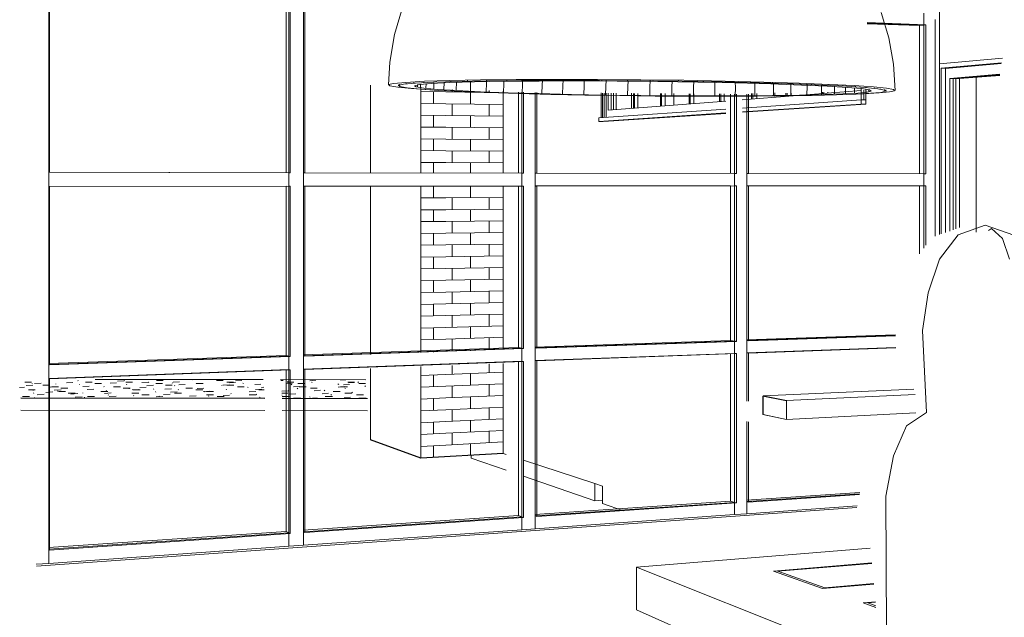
# Model space of a CAD drawing. Header units: metres. Extents: x -32 to 90, y -28 to 32.
# Tile 31 of 148: x 89.98835 to 89.99948, y 1.74508 to 1.75184. Entities that reach past the tile are written whole.
import ezdxf

# ---------------------------------------------------------------- set-up
doc = ezdxf.new("R2010")
doc.units = ezdxf.units.M
for name, color, linetype, lineweight in [('A-DETL-GENF', 92, 'Continuous', 18), ('A-FLOR', 192, 'Continuous', 18), ('A-FLOR-PATT', 8, 'Continuous', 50), ('A-GENM', 13, 'Continuous', 18), ('A-GLAZ', 151, 'Continuous', 18), ('A-GLAZ-CURT', 52, 'Continuous', 18), ('A-GLAZ-CWMG', 51, 'Continuous', 18), ('A-WALL', 113, 'Continuous', 18), ('A-WALL-PATT', 111, 'Continuous', 35), ('E-LITE-EQPM', 33, 'Continuous', 18)]:
    doc.layers.add(name, color=color, linetype=linetype, lineweight=lineweight)

# ---------------------------------------------------------------- blocks, each defined once
blk = doc.blocks.new('FP_17-1-RESTAURANTE-BALCÃO DISTRIBUIÇÃO')
at = {"layer": 'A-WALL-PATT', "lineweight": 9}
for p, q in [((-4.098528, 1.755841), (-4.098264, 1.755814)), ((-4.098386, 1.755693), (-4.098386, 1.755827)), ((-4.098528, 1.755708), (-4.098264, 1.755681)), ((-4.098528, 1.755574), (-4.098264, 1.755548)), ((-4.098386, 1.755426), (-4.098386, 1.75556)), ((-4.098528, 1.75544), (-4.098264, 1.755415)), ((-4.098528, 1.755306), (-4.098264, 1.755282)), ((-4.098386, 1.75516), (-4.098386, 1.755293)), ((-4.098528, 1.755173), (-4.098264, 1.755148)), ((-4.098528, 1.755039), (-4.098264, 1.755015)), ((-4.098386, 1.754893), (-4.098386, 1.755026)), ((-4.098528, 1.754905), (-4.098264, 1.754882)), ((-4.098528, 1.754771), (-4.098264, 1.754749)), ((-4.098386, 1.754626), (-4.098386, 1.754759)), ((-4.098528, 1.754637), (-4.098264, 1.754616)), ((-4.098528, 1.754504), (-4.098264, 1.754483)), ((-4.098386, 1.754359), (-4.098386, 1.754492)), ((-4.098528, 1.75437), (-4.098264, 1.75435)), ((-4.098528, 1.754236), (-4.098264, 1.754216)), ((-4.098386, 1.754174), (-4.098386, 1.754226)), ((-4.098528, 1.753969), (-4.098264, 1.75395)), ((-4.098386, 1.753825), (-4.098386, 1.753959)), ((-4.098528, 1.753835), (-4.098264, 1.753817)), ((-4.098528, 1.753701), (-4.098245, 1.753683)), ((-4.098386, 1.753558), (-4.098386, 1.753692)), ((-4.098528, 1.753567), (-4.098245, 1.753549)), ((-4.098528, 1.753434), (-4.098245, 1.753416)), ((-4.098386, 1.753291), (-4.098386, 1.753425)), ((-4.098528, 1.7533), (-4.098354, 1.75329)), ((-4.098528, 1.753166), (-4.098505, 1.753165)), ((-4.098528, 1.751026), (-4.098245, 1.75102)), ((-4.098386, 1.75089), (-4.098386, 1.751023)), ((-4.098528, 1.750892), (-4.098245, 1.750887)), ((-4.098528, 1.750758), (-4.098245, 1.750754)), ((-4.098386, 1.750623), (-4.098386, 1.750756)), ((-4.098528, 1.750624), (-4.098245, 1.750621)), ((-4.098528, 1.750491), (-4.098245, 1.750488)), ((-4.098386, 1.750356), (-4.098386, 1.750489)), ((-4.098528, 1.750357), (-4.098245, 1.750355)), ((-4.098528, 1.750223), (-4.098245, 1.750222)), ((-4.098386, 1.750105), (-4.098386, 1.750222)), ((-4.098386, 1.749822), (-4.098386, 1.749955)), ((-4.098528, 1.749822), (-4.098245, 1.749823)), ((-4.098528, 1.749688), (-4.098245, 1.749689)), ((-4.098386, 1.749555), (-4.098386, 1.749689)), ((-4.098528, 1.749554), (-4.098245, 1.749556)), ((-4.098528, 1.74942), (-4.098245, 1.749423)), ((-4.098386, 1.749288), (-4.098386, 1.749422)), ((-4.098528, 1.749287), (-4.098245, 1.74929)), ((-4.098528, 1.749153), (-4.098245, 1.749157)), ((-4.098386, 1.749021), (-4.098386, 1.749155)), ((-4.098528, 1.749019), (-4.098245, 1.749024)), ((-4.098528, 1.748885), (-4.098245, 1.748891)), ((-4.098386, 1.748755), (-4.098386, 1.748888)), ((-4.098528, 1.748751), (-4.098245, 1.748758)), ((-4.098528, 1.748618), (-4.098245, 1.748625)), ((-4.098386, 1.748488), (-4.098386, 1.748621)), ((-4.098528, 1.748484), (-4.098245, 1.748491)), ((-4.098528, 1.74835), (-4.098245, 1.748358)), ((-4.098386, 1.748221), (-4.098386, 1.748354)), ((-4.098528, 1.748216), (-4.098245, 1.748225)), ((-4.098528, 1.748083), (-4.098245, 1.748092)), ((-4.098386, 1.748079), (-4.098386, 1.748087)), ((-4.098528, 1.747815), (-4.098245, 1.747826)), ((-4.098386, 1.747687), (-4.098386, 1.747821)), ((-4.098528, 1.747681), (-4.098245, 1.747693)), ((-4.098528, 1.747547), (-4.098245, 1.74756)), ((-4.098386, 1.74742), (-4.098386, 1.747554)), ((-4.098528, 1.747414), (-4.098245, 1.747427)), ((-4.098528, 1.74728), (-4.098245, 1.747294)), ((-4.098386, 1.747153), (-4.098386, 1.747287)), ((-4.098528, 1.747146), (-4.098245, 1.74716)), ((-4.098528, 1.747012), (-4.098245, 1.747027)), ((-4.098386, 1.746886), (-4.098386, 1.74702))]:
    blk.add_line(p, q, dxfattribs=at)
blk = doc.blocks.new('FP_18-1-RESTAURANTE-BALCÃO DISTRIBUIÇÃO')
at = {"layer": 'A-WALL-PATT', "lineweight": 9}
for p, q in [((-4.098245, 1.753683), (-4.097754, 1.75365)), ((-4.098175, 1.753678), (-4.098175, 1.753722)), ((-4.097758, 1.753651), (-4.097758, 1.753695)), ((-4.097966, 1.753543), (-4.097966, 1.753664)), ((-4.098245, 1.753549), (-4.097984, 1.753533)), ((-4.098175, 1.753421), (-4.098175, 1.753545)), ((-4.098245, 1.753416), (-4.098188, 1.753413)), ((-4.098245, 1.75102), (-4.097597, 1.751009)), ((-4.098175, 1.751019), (-4.098175, 1.751049)), ((-4.097966, 1.750883), (-4.097966, 1.751015)), ((-4.097758, 1.751012), (-4.097758, 1.751036)), ((-4.098245, 1.750887), (-4.097597, 1.750877)), ((-4.098175, 1.750753), (-4.098175, 1.750886)), ((-4.097758, 1.750748), (-4.097758, 1.75088)), ((-4.098245, 1.750754), (-4.097597, 1.750746)), ((-4.097966, 1.750618), (-4.097966, 1.750751)), ((-4.098245, 1.750621), (-4.097597, 1.750614)), ((-4.098175, 1.750487), (-4.098175, 1.75062)), ((-4.097758, 1.750484), (-4.097758, 1.750616)), ((-4.098245, 1.750488), (-4.097597, 1.750482)), ((-4.097966, 1.750353), (-4.097966, 1.750486)), ((-4.098245, 1.750355), (-4.097597, 1.750351)), ((-4.098175, 1.750222), (-4.098175, 1.750355)), ((-4.097758, 1.75022), (-4.097758, 1.750352)), ((-4.098245, 1.750222), (-4.097597, 1.750219)), ((-4.097966, 1.750104), (-4.097966, 1.750221)), ((-4.097966, 1.749823), (-4.097966, 1.749955)), ((-4.098245, 1.749823), (-4.097597, 1.749825)), ((-4.098175, 1.74969), (-4.098175, 1.749823)), ((-4.097758, 1.749692), (-4.097758, 1.749824)), ((-4.098245, 1.749689), (-4.097597, 1.749693)), ((-4.097966, 1.749559), (-4.097966, 1.749691)), ((-4.098245, 1.749556), (-4.097597, 1.749561)), ((-4.098175, 1.749424), (-4.098175, 1.749557)), ((-4.097758, 1.749428), (-4.097758, 1.74956)), ((-4.098245, 1.749423), (-4.097597, 1.74943)), ((-4.097966, 1.749294), (-4.097966, 1.749426)), ((-4.098245, 1.74929), (-4.097597, 1.749298)), ((-4.098175, 1.749158), (-4.098175, 1.749291)), ((-4.097758, 1.749164), (-4.097758, 1.749296)), ((-4.098245, 1.749157), (-4.097597, 1.749167)), ((-4.097966, 1.749029), (-4.097966, 1.749161)), ((-4.098245, 1.749024), (-4.097597, 1.749035)), ((-4.098175, 1.748892), (-4.098175, 1.749025)), ((-4.097758, 1.7489), (-4.097758, 1.749032)), ((-4.098245, 1.748891), (-4.097597, 1.748904)), ((-4.097966, 1.748764), (-4.097966, 1.748896)), ((-4.098245, 1.748758), (-4.097597, 1.748772)), ((-4.098175, 1.748626), (-4.098175, 1.748759)), ((-4.097758, 1.748637), (-4.097758, 1.748768)), ((-4.098245, 1.748625), (-4.097597, 1.74864)), ((-4.097966, 1.748499), (-4.097966, 1.748631)), ((-4.098245, 1.748491), (-4.097597, 1.748509)), ((-4.098175, 1.74836), (-4.098175, 1.748493)), ((-4.097758, 1.748373), (-4.097758, 1.748505)), ((-4.098245, 1.748358), (-4.097597, 1.748377)), ((-4.097966, 1.748234), (-4.097966, 1.748367)), ((-4.098245, 1.748225), (-4.097597, 1.748246)), ((-4.098175, 1.748095), (-4.098175, 1.748227)), ((-4.097758, 1.748109), (-4.097758, 1.748241)), ((-4.098245, 1.748092), (-4.097597, 1.748114)), ((-4.097966, 1.748093), (-4.097966, 1.748102)), ((-4.098175, 1.747829), (-4.098175, 1.747928)), ((-4.097758, 1.747845), (-4.097758, 1.747944)), ((-4.098245, 1.747826), (-4.097597, 1.747851)), ((-4.097966, 1.747704), (-4.097966, 1.747837)), ((-4.098245, 1.747693), (-4.097597, 1.747719)), ((-4.098175, 1.747563), (-4.098175, 1.747696)), ((-4.097758, 1.747581), (-4.097758, 1.747713)), ((-4.098245, 1.74756), (-4.097597, 1.747588)), ((-4.097966, 1.747439), (-4.097966, 1.747572)), ((-4.098245, 1.747427), (-4.097597, 1.747456)), ((-4.097758, 1.747317), (-4.097758, 1.747449)), ((-4.098175, 1.747297), (-4.098175, 1.74743)), ((-4.098245, 1.747294), (-4.097597, 1.747325)), ((-4.097966, 1.747175), (-4.097966, 1.747307)), ((-4.098245, 1.74716), (-4.097597, 1.747193)), ((-4.098175, 1.747031), (-4.098175, 1.747164)), ((-4.097758, 1.747053), (-4.097758, 1.747185)), ((-4.098245, 1.747027), (-4.097597, 1.747062)), ((-4.097966, 1.74691), (-4.097966, 1.747042))]:
    blk.add_line(p, q, dxfattribs=at)
blk = doc.blocks.new('FP_20-1-RESTAURANTE-BALCÃO DISTRIBUIÇÃO')
at = {"layer": 'A-WALL-PATT', "lineweight": 9}
for p, q in [((-4.093765, 1.752331), (-4.093603, 1.752324)), ((-4.094527, 1.750968), (-4.094527, 1.75101)), ((-4.09567, 1.750875), (-4.09567, 1.751002))]:
    blk.add_line(p, q, dxfattribs=at)
blk = doc.blocks.new('FP_22-1-RESTAURANTE-BALCÃO DISTRIBUIÇÃO')
at = {"layer": 'A-FLOR-PATT', "lineweight": 9}
for p, q in [((-4.103007, 1.74768), (-4.103062, 1.747677)), ((-4.103002, 1.747739), (-4.102927, 1.747739)), ((-4.102912, 1.747704), (-4.102988, 1.747699)), ((-4.10292, 1.74772), (-4.102921, 1.747725)), ((-4.102819, 1.747728), (-4.102894, 1.747723)), ((-4.102802, 1.747705), (-4.102726, 1.747705)), ((-4.10264, 1.747687), (-4.102716, 1.747682)), ((-4.1027, 1.747687), (-4.102623, 1.747687)), ((-4.102653, 1.747714), (-4.102654, 1.747719)), ((-4.102644, 1.747683), (-4.102646, 1.747688)), ((-4.10246, 1.747734), (-4.102534, 1.747729)), ((-4.102401, 1.747752), (-4.102403, 1.747756)), ((-4.102384, 1.747707), (-4.102386, 1.747712)), ((-4.102275, 1.747693), (-4.10235, 1.747688)), ((-4.102318, 1.747739), (-4.102243, 1.747739)), ((-4.102214, 1.747722), (-4.102138, 1.747722)), ((-4.102106, 1.747686), (-4.102109, 1.747691)), ((-4.101966, 1.747732), (-4.102039, 1.747727)), ((-4.102, 1.747687), (-4.101923, 1.747687)), ((-4.101884, 1.747755), (-4.101956, 1.74775)), ((-4.101879, 1.747754), (-4.101882, 1.747759)), ((-4.101862, 1.747739), (-4.101787, 1.747739)), ((-4.101852, 1.74771), (-4.101855, 1.747715)), ((-4.101632, 1.747682), (-4.101705, 1.747677)), ((-4.10161, 1.747738), (-4.101682, 1.747733)), ((-4.101551, 1.747706), (-4.101624, 1.747701)), ((-4.101602, 1.747733), (-4.101606, 1.747738)), ((-4.101525, 1.747722), (-4.101449, 1.747722)), ((-4.101516, 1.747756), (-4.101441, 1.747756)), ((-4.101414, 1.747705), (-4.101337, 1.747705)), ((-4.101333, 1.747727), (-4.101337, 1.747732)), ((-4.101256, 1.747744), (-4.101327, 1.747739)), ((-4.101307, 1.747697), (-4.101312, 1.747702)), ((-4.101192, 1.747712), (-4.101264, 1.747707)), ((-4.101105, 1.747764), (-4.101108, 1.747768)), ((-4.101062, 1.747721), (-4.101067, 1.747726)), ((-4.101065, 1.747722), (-4.10099, 1.747722)), ((-4.100837, 1.747756), (-4.100762, 1.747756)), ((-4.100774, 1.747699), (-4.100779, 1.747704)), ((-4.100692, 1.74771), (-4.100763, 1.747705)), ((-4.100722, 1.747739), (-4.100647, 1.747739)), ((-4.100719, 1.747705), (-4.100643, 1.747705)), ((-4.100622, 1.747733), (-4.100692, 1.747729)), ((-4.100553, 1.747756), (-4.100622, 1.747752)), ((-4.100601, 1.747687), (-4.100524, 1.747687)), ((-4.100587, 1.747767), (-4.100588, 1.747767)), ((-4.100534, 1.747723), (-4.10054, 1.747728)), ((-4.10048, 1.747678), (-4.100486, 1.747683)), ((-4.100336, 1.747716), (-4.100406, 1.747711)), ((-4.100302, 1.74768), (-4.100329, 1.747679)), ((-4.100112, 1.747756), (-4.100084, 1.747756)), ((-4.099982, 1.747723), (-4.100051, 1.747718)), ((-4.100039, 1.747739), (-4.099963, 1.747739)), ((-4.100029, 1.74774), (-4.100036, 1.747745)), ((-4.099986, 1.74771), (-4.099993, 1.747715)), ((-4.099899, 1.74769), (-4.099969, 1.747685)), ((-4.099917, 1.747722), (-4.099841, 1.747722)), ((-4.099902, 1.747687), (-4.099825, 1.747687)), ((-4.099715, 1.74776), (-4.099782, 1.747755)), ((-4.099756, 1.747734), (-4.099763, 1.747739)), ((-4.099457, 1.747713), (-4.099465, 1.747718)), ((-4.099393, 1.747688), (-4.099462, 1.747683)), ((-4.099376, 1.747766), (-4.099436, 1.747762)), ((-4.099436, 1.747687), (-4.099359, 1.747687)), ((-4.099336, 1.747712), (-4.099404, 1.747707)), ((-4.09938, 1.747667), (-4.099389, 1.747672)), ((-4.099355, 1.747739), (-4.09928, 1.747739)), ((-4.09928, 1.747735), (-4.099347, 1.74773)), ((-4.099232, 1.747736), (-4.099241, 1.747741)), ((-4.099228, 1.747722), (-4.099153, 1.747722)), ((-4.099152, 1.747691), (-4.099161, 1.747696)), ((-4.10303, 1.747576), (-4.102949, 1.747576)), ((-4.102964, 1.747652), (-4.102886, 1.747652)), ((-4.102908, 1.747643), (-4.102909, 1.747648)), ((-4.102903, 1.747611), (-4.102904, 1.747616)), ((-4.102895, 1.747561), (-4.102896, 1.747566)), ((-4.102784, 1.747602), (-4.102863, 1.747597)), ((-4.102688, 1.747628), (-4.102766, 1.747623)), ((-4.102594, 1.747653), (-4.102671, 1.747648)), ((-4.102631, 1.747636), (-4.102633, 1.747642)), ((-4.102622, 1.747633), (-4.102544, 1.747633)), ((-4.102596, 1.74767), (-4.102519, 1.74767)), ((-4.102515, 1.747614), (-4.102436, 1.747614)), ((-4.102405, 1.747609), (-4.102483, 1.747604)), ((-4.102354, 1.747573), (-4.102433, 1.747568)), ((-4.102347, 1.747613), (-4.102349, 1.747619)), ((-4.102328, 1.747563), (-4.10233, 1.747569)), ((-4.102224, 1.74766), (-4.1023, 1.747655)), ((-4.102297, 1.747576), (-4.102216, 1.747576)), ((-4.102145, 1.747633), (-4.102066, 1.747633)), ((-4.102028, 1.747616), (-4.102105, 1.747611)), ((-4.102082, 1.747639), (-4.102085, 1.747644)), ((-4.102058, 1.74759), (-4.10206, 1.747595)), ((-4.101972, 1.74758), (-4.10205, 1.747575)), ((-4.101891, 1.74767), (-4.101814, 1.74767)), ((-4.101823, 1.747664), (-4.101826, 1.747669)), ((-4.101794, 1.747614), (-4.101715, 1.747614)), ((-4.101714, 1.747657), (-4.101789, 1.747652)), ((-4.10178, 1.747652), (-4.101702, 1.747652)), ((-4.101773, 1.747583), (-4.101776, 1.747588)), ((-4.10168, 1.747596), (-4.1016, 1.747596)), ((-4.101546, 1.747657), (-4.10155, 1.747662)), ((-4.101523, 1.747625), (-4.101526, 1.747631)), ((-4.101444, 1.747578), (-4.101521, 1.747572)), ((-4.101486, 1.747576), (-4.10149, 1.747581)), ((-4.101362, 1.747604), (-4.101438, 1.747599)), ((-4.101347, 1.747664), (-4.101421, 1.747659)), ((-4.101282, 1.74763), (-4.101356, 1.747624)), ((-4.101313, 1.747614), (-4.101234, 1.747614)), ((-4.101268, 1.74765), (-4.101272, 1.747656)), ((-4.101186, 1.74767), (-4.101109, 1.74767)), ((-4.101066, 1.747585), (-4.101141, 1.747579)), ((-4.10107, 1.747652), (-4.100992, 1.747652)), ((-4.100982, 1.747671), (-4.101055, 1.747665)), ((-4.100912, 1.747637), (-4.100985, 1.747631)), ((-4.100972, 1.747628), (-4.100977, 1.747633)), ((-4.100952, 1.747633), (-4.100873, 1.747633)), ((-4.100952, 1.747596), (-4.100872, 1.747596)), ((-4.100924, 1.747578), (-4.100929, 1.747584)), ((-4.10083, 1.747576), (-4.10075, 1.747576)), ((-4.100689, 1.747592), (-4.100764, 1.747587)), ((-4.100723, 1.747653), (-4.100729, 1.747658)), ((-4.100671, 1.747605), (-4.100677, 1.74761)), ((-4.100395, 1.747634), (-4.100468, 1.747629)), ((-4.100468, 1.747596), (-4.100388, 1.747596)), ((-4.100326, 1.747659), (-4.100397, 1.747654)), ((-4.100383, 1.747598), (-4.10039, 1.747603)), ((-4.10036, 1.747652), (-4.1003, 1.747652)), ((-4.100343, 1.747564), (-4.10035, 1.74757)), ((-4.100028, 1.747641), (-4.1001, 1.747636)), ((-4.1001, 1.747614), (-4.100031, 1.747614)), ((-4.100094, 1.747591), (-4.100098, 1.747593)), ((-4.100097, 1.747576), (-4.100017, 1.747576)), ((-4.100009, 1.74758), (-4.100083, 1.747574)), ((-4.099943, 1.747606), (-4.100015, 1.747601)), ((-4.09992, 1.747664), (-4.099927, 1.74767)), ((-4.09978, 1.747567), (-4.099788, 1.747572)), ((-4.099777, 1.74767), (-4.099699, 1.74767)), ((-4.099699, 1.74756), (-4.099753, 1.747556)), ((-4.099663, 1.747648), (-4.099734, 1.747642)), ((-4.099573, 1.747613), (-4.099644, 1.747607)), ((-4.099613, 1.747642), (-4.099621, 1.747647)), ((-4.099609, 1.747576), (-4.099528, 1.747576)), ((-4.099537, 1.747593), (-4.099546, 1.747599)), ((-4.09952, 1.747633), (-4.099441, 1.747633)), ((-4.099323, 1.747567), (-4.099395, 1.747562)), ((-4.099389, 1.747614), (-4.099309, 1.747614)), ((-4.0993, 1.747619), (-4.099309, 1.747624)), ((-4.099255, 1.747596), (-4.099175, 1.747596)), ((-4.099968, 1.747557), (-4.099886, 1.747557)), ((-4.099228, 1.747557), (-4.099147, 1.747557))]:
    blk.add_line(p, q, dxfattribs=at)
blk = doc.blocks.new('FP_36-1-RESTAURANTE-BALCÃO DISTRIBUIÇÃO')
at = {"layer": 'E-LITE-EQPM', "lineweight": 9}
for p, q in [((-4.093552, 1.751013), (-4.093553, 1.751058)), ((-4.093497, 1.75102), (-4.093498, 1.75105)), ((-4.093467, 1.751028), (-4.093468, 1.751045))]:
    blk.add_line(p, q, dxfattribs=at)
blk = doc.blocks.new('FP_37-1-RESTAURANTE-BALCÃO DISTRIBUIÇÃO')
at = {"layer": 'E-LITE-EQPM', "lineweight": 9}
for p, q in [((-4.098382, 1.751055), (-4.09838, 1.751124)), ((-4.098267, 1.751046), (-4.098264, 1.751131)), ((-4.098129, 1.751038), (-4.098126, 1.751136)), ((-4.097969, 1.751029), (-4.097966, 1.751129)), ((-4.097966, 1.751129), (-4.097965, 1.751142)), ((-4.09779, 1.751022), (-4.097787, 1.751121)), ((-4.097787, 1.751121), (-4.097785, 1.751146)), ((-4.097591, 1.751113), (-4.097589, 1.751149)), ((-4.09738, 1.751105), (-4.097378, 1.751152)), ((-4.097157, 1.751098), (-4.097154, 1.751154)), ((-4.096925, 1.751092), (-4.096921, 1.751154)), ((-4.096684, 1.751087), (-4.096681, 1.751154)), ((-4.096438, 1.751082), (-4.096435, 1.751153)), ((-4.096189, 1.751078), (-4.096187, 1.751151)), ((-4.095939, 1.751075), (-4.095937, 1.751149)), ((-4.095691, 1.751073), (-4.095689, 1.751145)), ((-4.095446, 1.751071), (-4.095445, 1.751141)), ((-4.095206, 1.751071), (-4.095206, 1.751135)), ((-4.094974, 1.751071), (-4.094975, 1.75113)), ((-4.094753, 1.751073), (-4.094753, 1.751123)), ((-4.098568, 1.751081), (-4.098568, 1.751103)), ((-4.098534, 1.751073), (-4.098533, 1.751109)), ((-4.098472, 1.751064), (-4.09847, 1.751117)), ((-4.097594, 1.751014), (-4.097591, 1.751113)), ((-4.097384, 1.751007), (-4.09738, 1.751105)), ((-4.097161, 1.751001), (-4.097157, 1.751098)), ((-4.096928, 1.750995), (-4.096925, 1.751092)), ((-4.096687, 1.750991), (-4.096684, 1.751087)), ((-4.096441, 1.750986), (-4.096438, 1.751082)), ((-4.096192, 1.750983), (-4.096189, 1.751078)), ((-4.095942, 1.75098), (-4.095939, 1.751075)), ((-4.095693, 1.750978), (-4.095691, 1.751073)), ((-4.095447, 1.750977), (-4.095446, 1.751071)), ((-4.095208, 1.750976), (-4.095206, 1.751071)), ((-4.094976, 1.750977), (-4.094974, 1.751071)), ((-4.094754, 1.750978), (-4.094753, 1.751073)), ((-4.094542, 1.751075), (-4.094543, 1.751116)), ((-4.094543, 1.75098), (-4.094542, 1.751075)), ((-4.094346, 1.751078), (-4.094346, 1.751109)), ((-4.094346, 1.750983), (-4.094346, 1.751078)), ((-4.094164, 1.751082), (-4.094165, 1.751101)), ((-4.094165, 1.750986), (-4.094164, 1.751082)), ((-4.094, 1.751086), (-4.094001, 1.751093)), ((-4.094, 1.75099), (-4.094, 1.751086)), ((-4.093855, 1.750995), (-4.093855, 1.751084)), ((-4.09373, 1.751001), (-4.093731, 1.751075)), ((-4.093628, 1.751007), (-4.093628, 1.751066))]:
    blk.add_line(p, q, dxfattribs=at)
blk = doc.blocks.new('FP_38-1-RESTAURANTE-BALCÃO DISTRIBUIÇÃO')
at = {"layer": 'E-LITE-EQPM', "lineweight": 9}
for p, q in [((-4.098609, 1.751119), (-4.098609, 1.751126)), ((-4.098496, 1.751126), (-4.098496, 1.751132)), ((-4.098356, 1.751132), (-4.098356, 1.751139)), ((-4.09819, 1.751137), (-4.09819, 1.751144)), ((-4.098, 1.751142), (-4.098, 1.751149)), ((-4.097787, 1.751146), (-4.097787, 1.751153)), ((-4.097555, 1.751149), (-4.097555, 1.751156)), ((-4.097305, 1.751151), (-4.097305, 1.751158)), ((-4.097041, 1.751152), (-4.097041, 1.751159)), ((-4.096766, 1.751152), (-4.096766, 1.751159)), ((-4.096482, 1.751151), (-4.096482, 1.751158)), ((-4.096194, 1.751149), (-4.096194, 1.751156)), ((-4.095904, 1.751146), (-4.095905, 1.751153)), ((-4.095617, 1.751142), (-4.095618, 1.751149)), ((-4.095336, 1.751137), (-4.095336, 1.751144)), ((-4.095063, 1.751132), (-4.095063, 1.751138)), ((-4.094802, 1.751125), (-4.094802, 1.751132)), ((-4.094555, 1.751118), (-4.094555, 1.751125)), ((-4.098695, 1.751111), (-4.098695, 1.751118)), ((-4.094325, 1.751111), (-4.094326, 1.751118)), ((-4.094115, 1.751103), (-4.094115, 1.75111)), ((-4.093925, 1.751095), (-4.093925, 1.751101)), ((-4.093758, 1.751086), (-4.093758, 1.751093)), ((-4.093614, 1.751077), (-4.093615, 1.751084)), ((-4.093495, 1.751069), (-4.093496, 1.751075)), ((-4.093402, 1.75106), (-4.093402, 1.751066)), ((-4.093333, 1.751051), (-4.093333, 1.751057)), ((-4.09329, 1.751043), (-4.09329, 1.751049)), ((-4.093271, 1.751031), (-4.093272, 1.751043)), ((-4.093272, 1.751034), (-4.093272, 1.75104))]:
    blk.add_line(p, q, dxfattribs=at)
blk = doc.blocks.new('FP_39-1-RESTAURANTE-BALCÃO DISTRIBUIÇÃO')
at = {"layer": 'E-LITE-EQPM', "lineweight": 9}
for p, q in [((-4.098779, 1.751105), (-4.09878, 1.751092)), ((-4.098765, 1.751101), (-4.098765, 1.751108))]:
    blk.add_line(p, q, dxfattribs=at)

msp = doc.modelspace()

# ---------------------------------------------------------------- linework, layer by layer
at = {"color": 59, "lineweight": 9}
for p, q in [((89.989206, 1.747769), (89.991105, 1.747767)), ((89.991302, 1.747767), (89.992266, 1.747766)), ((89.988365, 1.747558), (89.991123, 1.747554)), ((89.99132, 1.747554), (89.992283, 1.747553))]:
    msp.add_line(p, q, dxfattribs=at)
at = {"layer": 'A-DETL-GENF', "lineweight": 9}
for p, q in [((89.998958, 1.749405), (89.999265, 1.749512)), ((89.999265, 1.749512), (89.999589, 1.749402)), ((89.999336, 1.749475), (89.999302, 1.749455)), ((89.999461, 1.749362), (89.999336, 1.749475)), ((89.998748, 1.749131), (89.998958, 1.749405)), ((89.99954, 1.749129), (89.999461, 1.749362)), ((89.998619, 1.74875), (89.998748, 1.749131)), ((89.998557, 1.748324), (89.998619, 1.74875)), ((89.9986, 1.747397), (89.998557, 1.748324)), ((89.998375, 1.747245), (89.9986, 1.747397)), ((89.998226, 1.746905), (89.998375, 1.747245)), ((89.99814, 1.746451), (89.998226, 1.746905)), ((89.998149, 1.744923), (89.99814, 1.746451))]:
    msp.add_line(p, q, dxfattribs=at)
at = {"layer": 'A-FLOR', "lineweight": 9}
for p, q in [((89.991105, 1.747767), (89.989206, 1.747769)), ((89.992266, 1.747766), (89.991302, 1.747767)), ((89.988365, 1.74756), (89.991123, 1.747557)), ((89.99132, 1.747557), (89.992283, 1.747555)), ((89.991123, 1.747417), (89.988365, 1.747421)), ((89.992283, 1.747416), (89.99132, 1.747417)), ((89.993456, 1.746908), (89.993456, 1.74688)), ((89.993852, 1.746743), (89.993456, 1.74688)), ((89.994046, 1.746855), (89.994851, 1.746592)), ((89.994851, 1.746397), (89.994046, 1.746676)), ((89.994851, 1.746592), (89.994851, 1.746397)), ((89.994936, 1.746403), (89.994851, 1.746397))]:
    msp.add_line(p, q, dxfattribs=at)
at = {"layer": 'A-GENM', "lineweight": 9}
for p, q in [((89.996752, 1.747581), (89.997017, 1.747529)), ((89.996755, 1.747581), (89.996752, 1.747581)), ((89.996752, 1.747372), (89.996752, 1.747581)), ((89.998458, 1.74766), (89.996755, 1.747582)), ((89.996755, 1.747582), (89.99702, 1.74753)), ((89.996755, 1.747373), (89.996755, 1.74758)), ((89.99702, 1.74753), (89.998471, 1.747598)), ((89.997017, 1.747529), (89.997017, 1.747316)), ((89.99702, 1.747529), (89.99702, 1.747317)), ((89.997017, 1.747316), (89.996752, 1.747372)), ((89.99702, 1.747317), (89.996755, 1.747373)), ((89.998481, 1.747391), (89.997017, 1.747316)), ((89.998481, 1.747392), (89.99702, 1.747317)), ((89.997966, 1.745861), (89.995323, 1.745648)), ((89.996872, 1.745601), (89.997982, 1.745694)), ((89.997982, 1.745694), (89.996872, 1.745601)), ((89.996922, 1.7456), (89.997982, 1.745689)), ((89.995323, 1.745648), (89.997748, 1.744679)), ((89.995323, 1.745164), (89.995323, 1.745648)), ((89.997427, 1.745404), (89.996872, 1.745601)), ((89.996872, 1.745601), (89.997427, 1.745404)), ((89.997453, 1.745413), (89.996922, 1.7456)), ((89.998005, 1.745455), (89.997427, 1.745404)), ((89.997427, 1.745404), (89.998005, 1.745455)), ((89.998004, 1.745461), (89.997453, 1.745413)), ((89.997884, 1.745243), (89.998024, 1.745256)), ((89.998024, 1.745256), (89.997884, 1.745243)), ((89.99803, 1.745191), (89.997884, 1.745243)), ((89.997884, 1.745243), (89.99803, 1.745191)), ((89.997939, 1.745241), (89.998025, 1.745249)), ((89.998029, 1.74521), (89.997939, 1.745241)), ((89.997748, 1.744088), (89.995323, 1.745164))]:
    msp.add_line(p, q, dxfattribs=at)
at = {"layer": 'A-GLAZ', "lineweight": 9}
for p, q in [((89.99946, 1.751404), (89.998749, 1.751338)), ((89.998768, 1.751289), (89.999448, 1.75135)), ((89.999446, 1.751344), (89.998817, 1.751287)), ((89.998749, 1.751338), (89.998749, 1.749408)), ((89.998768, 1.749415), (89.998768, 1.751289)), ((89.998817, 1.751287), (89.998768, 1.751289)), ((89.998817, 1.751287), (89.998817, 1.749431)), ((89.998863, 1.751173), (89.99943, 1.75122)), ((89.998863, 1.749447), (89.998863, 1.751173)), ((89.998903, 1.751172), (89.998863, 1.751173)), ((89.999429, 1.751215), (89.998903, 1.751172)), ((89.998903, 1.751172), (89.998903, 1.749461)), ((89.998934, 1.751172), (89.998903, 1.751172)), ((89.998974, 1.751171), (89.998903, 1.751172)), ((89.998934, 1.751172), (89.999428, 1.751212)), ((89.998934, 1.749472), (89.998934, 1.751172)), ((89.999428, 1.751207), (89.998974, 1.751171)), ((89.998974, 1.751171), (89.998974, 1.749486)), ((89.999161, 1.751187), (89.999161, 1.749434)), ((89.997864, 1.751036), (89.996519, 1.750932)), ((89.997424, 1.751017), (89.997424, 1.751002)), ((89.99744, 1.751003), (89.99744, 1.751017)), ((89.997485, 1.751019), (89.997485, 1.751007)), ((89.997864, 1.751038), (89.997864, 1.750931)), ((89.997892, 1.75093), (89.997892, 1.751041)), ((89.997916, 1.751042), (89.997916, 1.75093)), ((89.994924, 1.751009), (89.994924, 1.750728)), ((89.99494, 1.750729), (89.99494, 1.751008)), ((89.99496, 1.751008), (89.99496, 1.75073)), ((89.99496, 1.75073), (89.99496, 1.751008)), ((89.99498, 1.751008), (89.99498, 1.750732)), ((89.995005, 1.750815), (89.995005, 1.751008)), ((89.996332, 1.750918), (89.995005, 1.750815)), ((89.995037, 1.751007), (89.995037, 1.750818)), ((89.995063, 1.75082), (89.995063, 1.751007)), ((89.995095, 1.751007), (89.995095, 1.750822)), ((89.995268, 1.750837), (89.995268, 1.751005)), ((89.995268, 1.751005), (89.995268, 1.750837)), ((89.995289, 1.751004), (89.995289, 1.750837)), ((89.995301, 1.750838), (89.995301, 1.751004)), ((89.99534, 1.751004), (89.99534, 1.750841)), ((89.995595, 1.751001), (89.995595, 1.750861)), ((89.995607, 1.750862), (89.995607, 1.751001)), ((89.995647, 1.751001), (89.995647, 1.750865)), ((89.995918, 1.751), (89.995918, 1.750886)), ((89.995931, 1.750887), (89.995931, 1.751)), ((89.995972, 1.751), (89.995972, 1.75089)), ((89.996261, 1.751), (89.996261, 1.750912)), ((89.996261, 1.750912), (89.996275, 1.750913)), ((89.996275, 1.750913), (89.996275, 1.751)), ((89.996316, 1.751), (89.996316, 1.750917)), ((89.997861, 1.750931), (89.996521, 1.750838)), ((89.996625, 1.751002), (89.996625, 1.75094)), ((89.996625, 1.75094), (89.996639, 1.750941)), ((89.996639, 1.750941), (89.996639, 1.751002)), ((89.996682, 1.751002), (89.996682, 1.750945)), ((89.997012, 1.751006), (89.997012, 1.75097)), ((89.997012, 1.75097), (89.997027, 1.750971)), ((89.997027, 1.750971), (89.997027, 1.751007)), ((89.997071, 1.751008), (89.997071, 1.750975)), ((89.997424, 1.751002), (89.99744, 1.751003)), ((89.997861, 1.750883), (89.997861, 1.750931)), ((89.997861, 1.750931), (89.997916, 1.75093)), ((89.997916, 1.75093), (89.997892, 1.75093)), ((89.997916, 1.75093), (89.997916, 1.750882)), ((89.996334, 1.750825), (89.994898, 1.750726)), ((89.995289, 1.750837), (89.995301, 1.750838)), ((89.995595, 1.750861), (89.995607, 1.750862)), ((89.995918, 1.750886), (89.995931, 1.750887)), ((89.997916, 1.750882), (89.99652, 1.750791)), ((89.99652, 1.750791), (89.997906, 1.750881)), ((89.996521, 1.750795), (89.997861, 1.750883)), ((89.997916, 1.750882), (89.997861, 1.750883)), ((89.994898, 1.750688), (89.996334, 1.750783)), ((89.994898, 1.750726), (89.994898, 1.750688)), ((89.994944, 1.750688), (89.994898, 1.750688)), ((89.996333, 1.750778), (89.994944, 1.750688)), ((89.99495, 1.750688), (89.996333, 1.750778))]:
    msp.add_line(p, q, dxfattribs=at)
at = {"layer": 'A-GLAZ-CURT', "lineweight": 9}
for p, q in [((89.988691, 1.752128), (89.988691, 1.750112)), ((89.991409, 1.750107), (89.991409, 1.752033)), ((89.991575, 1.752027), (89.991575, 1.750107)), ((89.998595, 1.75178), (89.997931, 1.751804)), ((89.998595, 1.75178), (89.99857, 1.751777)), ((89.99857, 1.751777), (89.99857, 1.750094)), ((89.998595, 1.750094), (89.998595, 1.75178)), ((89.994046, 1.750102), (89.994046, 1.751017)), ((89.994197, 1.751013), (89.994197, 1.750102)), ((89.99643, 1.750994), (89.99643, 1.750098)), ((89.996453, 1.750098), (89.996453, 1.750994)), ((89.996591, 1.750996), (89.996591, 1.750097)), ((89.991394, 1.750107), (89.988682, 1.750112)), ((89.988691, 1.750112), (89.988682, 1.750112)), ((89.988691, 1.750112), (89.991409, 1.750107)), ((89.991394, 1.750107), (89.991409, 1.750107)), ((89.991575, 1.750107), (89.99156, 1.750106)), ((89.994027, 1.750102), (89.99156, 1.750106)), ((89.991575, 1.750107), (89.994046, 1.750102)), ((89.994027, 1.750102), (89.994046, 1.750102)), ((89.99643, 1.750097), (89.994178, 1.750102)), ((89.994197, 1.750102), (89.994178, 1.750102)), ((89.994197, 1.750102), (89.996453, 1.750098)), ((89.99643, 1.750097), (89.996453, 1.750098)), ((89.996591, 1.750097), (89.996568, 1.750097)), ((89.99857, 1.750094), (89.996569, 1.750097)), ((89.996591, 1.750097), (89.998595, 1.750094)), ((89.99857, 1.750094), (89.998595, 1.750094)), ((89.988682, 1.749952), (89.991394, 1.749954)), ((89.988691, 1.749952), (89.988682, 1.749952)), ((89.991409, 1.749954), (89.988691, 1.749952)), ((89.988691, 1.749952), (89.988691, 1.747936)), ((89.991409, 1.749954), (89.991394, 1.749954)), ((89.991409, 1.748029), (89.991409, 1.749954)), ((89.99156, 1.749954), (89.994027, 1.749956)), ((89.991575, 1.749954), (89.99156, 1.749954)), ((89.994046, 1.749956), (89.991575, 1.749954)), ((89.991575, 1.749954), (89.991575, 1.748034)), ((89.994046, 1.749956), (89.994027, 1.749956)), ((89.994046, 1.748118), (89.994046, 1.749956)), ((89.994178, 1.749956), (89.99643, 1.749958)), ((89.994197, 1.749956), (89.994178, 1.749956)), ((89.996453, 1.749958), (89.994197, 1.749956)), ((89.994197, 1.749956), (89.994197, 1.748123)), ((89.99643, 1.749958), (89.99643, 1.748204)), ((89.996453, 1.749958), (89.99643, 1.749958)), ((89.996453, 1.7482), (89.996453, 1.749958)), ((89.996591, 1.749958), (89.996568, 1.749958)), ((89.996569, 1.749958), (89.99857, 1.74996)), ((89.998595, 1.74996), (89.996591, 1.749958)), ((89.996591, 1.749958), (89.996591, 1.748205)), ((89.99857, 1.74996), (89.99857, 1.749253)), ((89.998595, 1.74996), (89.99857, 1.74996)), ((89.998595, 1.749286), (89.998595, 1.74996)), ((89.996591, 1.748205), (89.998249, 1.748261)), ((89.991575, 1.748034), (89.994046, 1.748118)), ((89.994027, 1.748122), (89.994046, 1.748118)), ((89.994197, 1.748123), (89.994178, 1.748127)), ((89.994197, 1.748123), (89.996453, 1.7482)), ((89.99643, 1.748204), (89.996453, 1.7482)), ((89.996591, 1.748205), (89.996568, 1.748208)), ((89.998253, 1.748127), (89.996591, 1.748066)), ((89.988691, 1.747936), (89.991409, 1.748029)), ((89.991394, 1.748033), (89.991409, 1.748029)), ((89.991575, 1.748034), (89.99156, 1.748038)), ((89.996453, 1.748061), (89.994197, 1.747978)), ((89.99643, 1.748064), (89.99643, 1.746379)), ((89.996453, 1.748061), (89.99643, 1.748064)), ((89.996453, 1.746372), (89.996453, 1.748061)), ((89.996591, 1.748066), (89.996568, 1.748069)), ((89.996591, 1.748066), (89.996591, 1.747523)), ((89.988691, 1.747936), (89.988682, 1.74794)), ((89.994046, 1.747972), (89.991575, 1.747882)), ((89.994046, 1.747972), (89.994027, 1.747976)), ((89.994046, 1.746207), (89.994046, 1.747972)), ((89.994197, 1.747978), (89.994178, 1.747982)), ((89.994197, 1.747978), (89.994197, 1.746218)), ((89.991409, 1.747876), (89.988691, 1.747776)), ((89.991409, 1.747876), (89.991394, 1.74788)), ((89.991409, 1.746026), (89.991409, 1.747876)), ((89.991575, 1.747882), (89.99156, 1.747886)), ((89.991575, 1.747882), (89.991575, 1.746038)), ((89.988691, 1.747776), (89.988682, 1.747781)), ((89.988691, 1.747776), (89.988691, 1.74584)), ((89.996591, 1.747288), (89.996591, 1.746382)), ((89.996591, 1.746382), (89.997842, 1.746468)), ((89.994197, 1.746218), (89.996453, 1.746372)), ((89.99643, 1.746379), (89.996453, 1.746372)), ((89.996591, 1.746382), (89.996568, 1.746389)), ((89.994197, 1.746218), (89.994178, 1.746225)), ((89.991575, 1.746038), (89.994046, 1.746207)), ((89.994027, 1.746215), (89.994046, 1.746207)), ((89.988691, 1.74584), (89.991409, 1.746026)), ((89.991394, 1.746035), (89.991409, 1.746026)), ((89.991575, 1.746038), (89.99156, 1.746046)), ((89.988691, 1.74584), (89.988682, 1.745849))]:
    msp.add_line(p, q, dxfattribs=at)
at = {"layer": 'A-GLAZ-CWMG', "lineweight": 9}
for p, q in [((89.988682, 1.752203), (89.988682, 1.750032)), ((89.991366, 1.750107), (89.991366, 1.75202)), ((89.991395, 1.752033), (89.991395, 1.750107)), ((89.99156, 1.752099), (89.99156, 1.75003)), ((89.99857, 1.751911), (89.99857, 1.751781)), ((89.99857, 1.751777), (89.997931, 1.7518)), ((89.99852, 1.751771), (89.997932, 1.751791)), ((89.99857, 1.751781), (89.99857, 1.751844)), ((89.998698, 1.750027), (89.998698, 1.75184)), ((89.99857, 1.751777), (89.99852, 1.751771)), ((89.99852, 1.750094), (89.99852, 1.751771)), ((89.99857, 1.750094), (89.99857, 1.751781)), ((89.99857, 1.751781), (89.99857, 1.751777)), ((89.99399, 1.750102), (89.99399, 1.751018)), ((89.994027, 1.751017), (89.994027, 1.750102)), ((89.994178, 1.751014), (89.994178, 1.750029)), ((89.996386, 1.750098), (89.996386, 1.750994)), ((89.996431, 1.750994), (89.996431, 1.750098)), ((89.996569, 1.750996), (89.996569, 1.750028)), ((89.988682, 1.749952), (89.988682, 1.750112)), ((89.991395, 1.750107), (89.988682, 1.750112)), ((89.988682, 1.750032), (89.988682, 1.747861)), ((89.991395, 1.750107), (89.991395, 1.750031)), ((89.991395, 1.750107), (89.991395, 1.749954)), ((89.991395, 1.750031), (89.991395, 1.749954)), ((89.99156, 1.749954), (89.99156, 1.750106)), ((89.994027, 1.750102), (89.99156, 1.750106)), ((89.99156, 1.75003), (89.99156, 1.747962)), ((89.994027, 1.750102), (89.994027, 1.750029)), ((89.994027, 1.750102), (89.994027, 1.749956)), ((89.994027, 1.750029), (89.994027, 1.749956)), ((89.994178, 1.749956), (89.994178, 1.750102)), ((89.996431, 1.750097), (89.994178, 1.750102)), ((89.994178, 1.750029), (89.994178, 1.748054)), ((89.996431, 1.750098), (89.996431, 1.750028)), ((89.996431, 1.750097), (89.996431, 1.749958)), ((89.996431, 1.750028), (89.996431, 1.749958)), ((89.996569, 1.749958), (89.996569, 1.750097)), ((89.99857, 1.750094), (89.996569, 1.750097)), ((89.996569, 1.750028), (89.996569, 1.748139)), ((89.99857, 1.750027), (89.99857, 1.750094)), ((89.99857, 1.750094), (89.99857, 1.74996)), ((89.99857, 1.74996), (89.99857, 1.750027)), ((89.998698, 1.74939), (89.998698, 1.750027)), ((89.991366, 1.749954), (89.988679, 1.749952)), ((89.991395, 1.749954), (89.988682, 1.749952)), ((89.991366, 1.748041), (89.991366, 1.749954)), ((89.991395, 1.749954), (89.991395, 1.748028)), ((89.99399, 1.749956), (89.991558, 1.749955)), ((89.994027, 1.749956), (89.99156, 1.749954)), ((89.99399, 1.748129), (89.99399, 1.749956)), ((89.994027, 1.749956), (89.994027, 1.748118)), ((89.996386, 1.749958), (89.994176, 1.749957)), ((89.996431, 1.749958), (89.994178, 1.749956)), ((89.996386, 1.74821), (89.996386, 1.749958)), ((89.996431, 1.749958), (89.996431, 1.748199)), ((89.99852, 1.74996), (89.996568, 1.749959)), ((89.99857, 1.74996), (89.996569, 1.749958)), ((89.99852, 1.749189), (89.99852, 1.74996)), ((89.99857, 1.749254), (89.99857, 1.74996)), ((89.996568, 1.748216), (89.998249, 1.748273)), ((89.998249, 1.748265), (89.996569, 1.748208)), ((89.991558, 1.748047), (89.99399, 1.748129)), ((89.994027, 1.748122), (89.99156, 1.748038)), ((89.99399, 1.748129), (89.994027, 1.748122)), ((89.994027, 1.748122), (89.994027, 1.748118)), ((89.994027, 1.748118), (89.994027, 1.748049)), ((89.994027, 1.748118), (89.994027, 1.747976)), ((89.994176, 1.748135), (89.996386, 1.74821)), ((89.996431, 1.748203), (89.994178, 1.748127)), ((89.994178, 1.747982), (89.994178, 1.748127)), ((89.996386, 1.74821), (89.996431, 1.748203)), ((89.996431, 1.748203), (89.996431, 1.748199)), ((89.996431, 1.748199), (89.996431, 1.748134)), ((89.996431, 1.748199), (89.996431, 1.748064)), ((89.996431, 1.748134), (89.996431, 1.748064)), ((89.996569, 1.748069), (89.996569, 1.748208)), ((89.996569, 1.748139), (89.996569, 1.747522)), ((89.998252, 1.748131), (89.996569, 1.748069)), ((89.988679, 1.74795), (89.991366, 1.748041)), ((89.991395, 1.748032), (89.988682, 1.74794)), ((89.991366, 1.748041), (89.991395, 1.748032)), ((89.991395, 1.748032), (89.991395, 1.748028)), ((89.991395, 1.748028), (89.991395, 1.747956)), ((89.991395, 1.748028), (89.991395, 1.74788)), ((89.99156, 1.747886), (89.99156, 1.748038)), ((89.994027, 1.748049), (89.994027, 1.747976)), ((89.996431, 1.748064), (89.994178, 1.747982)), ((89.994178, 1.748054), (89.994178, 1.74608)), ((89.996386, 1.746393), (89.996386, 1.748062)), ((89.996431, 1.748064), (89.996431, 1.746371)), ((89.988682, 1.747781), (89.988682, 1.74794)), ((89.991395, 1.747956), (89.991395, 1.74788)), ((89.994027, 1.747976), (89.99156, 1.747886)), ((89.99156, 1.747962), (89.99156, 1.745894)), ((89.99399, 1.746229), (89.99399, 1.747975)), ((89.994027, 1.747976), (89.994027, 1.746206)), ((89.991395, 1.74788), (89.988682, 1.747781)), ((89.988682, 1.747861), (89.988682, 1.745689)), ((89.991366, 1.746051), (89.991366, 1.747879)), ((89.991395, 1.74788), (89.991395, 1.746025)), ((89.996569, 1.747293), (89.996569, 1.74625)), ((89.996568, 1.746405), (89.997846, 1.746492)), ((89.996569, 1.746389), (89.997843, 1.746476)), ((89.994176, 1.746242), (89.996386, 1.746393)), ((89.994178, 1.746225), (89.996431, 1.746379)), ((89.996386, 1.746393), (89.996431, 1.746379)), ((89.996431, 1.746379), (89.996431, 1.746371)), ((89.996431, 1.746371), (89.996431, 1.74624)), ((89.996431, 1.746371), (89.996431, 1.74624)), ((89.996569, 1.74625), (89.996569, 1.746389)), ((89.996569, 1.74625), (89.997817, 1.746338)), ((89.991558, 1.746064), (89.99399, 1.746229)), ((89.99399, 1.746229), (89.994027, 1.746215)), ((89.994178, 1.74608), (89.996431, 1.74624)), ((89.994178, 1.74608), (89.994178, 1.746225)), ((89.996569, 1.74625), (89.996431, 1.74624)), ((89.99156, 1.746046), (89.994027, 1.746215)), ((89.994027, 1.746215), (89.994027, 1.746206)), ((89.994027, 1.746206), (89.994027, 1.746069)), ((89.994027, 1.746206), (89.994027, 1.746069)), ((89.988679, 1.745868), (89.991366, 1.746051)), ((89.988682, 1.745849), (89.991395, 1.746034)), ((89.991366, 1.746051), (89.991395, 1.746034)), ((89.991395, 1.746034), (89.991395, 1.746025)), ((89.991395, 1.746025), (89.991395, 1.745882)), ((89.991395, 1.746025), (89.991395, 1.745882)), ((89.99156, 1.745894), (89.994027, 1.746069)), ((89.99156, 1.745894), (89.99156, 1.746046)), ((89.994178, 1.74608), (89.994027, 1.746069)), ((89.99156, 1.745894), (89.991395, 1.745882)), ((89.988682, 1.745689), (89.991395, 1.745882)), ((89.988682, 1.745689), (89.988682, 1.745849)), ((89.988682, 1.745689), (89.988541, 1.745679))]:
    msp.add_line(p, q, dxfattribs=at)
at = {"layer": 'A-WALL', "lineweight": 9}
for p, q in [((89.998749, 1.749408), (89.998749, 1.755619)), ((89.998749, 1.751338), (89.99946, 1.751404)), ((89.992319, 1.750106), (89.992319, 1.751097)), ((89.992887, 1.750105), (89.992887, 1.751063)), ((89.993818, 1.750104), (89.993818, 1.751031)), ((89.997906, 1.750881), (89.99652, 1.750791)), ((89.996333, 1.750778), (89.99495, 1.750688)), ((89.992319, 1.748053), (89.992319, 1.749954)), ((89.992887, 1.748074), (89.992887, 1.749955)), ((89.993818, 1.748106), (89.993818, 1.749956)), ((89.992887, 1.746879), (89.992887, 1.747915)), ((89.993818, 1.74693), (89.993818, 1.74795)), ((89.992319, 1.747088), (89.992319, 1.747892)), ((89.992319, 1.747088), (89.992887, 1.746879)), ((89.992887, 1.746879), (89.993818, 1.74693)), ((89.993818, 1.74693), (89.993852, 1.746919)), ((89.994851, 1.746592), (89.994938, 1.746564)), ((89.994938, 1.746564), (89.994938, 1.746367)), ((89.994938, 1.746367), (89.995177, 1.746285)), ((89.997815, 1.746321), (89.988544, 1.745659))]:
    msp.add_line(p, q, dxfattribs=at)
at = {"layer": 'A-WALL', "color": 180, "lineweight": 25}
msp.add_polyline3d([(89.993818, 1.74693, 0), (89.992887, 1.746879, 0), (89.992319, 1.747088, 0)], dxfattribs=at)
at = {"layer": 'E-LITE-EQPM', "lineweight": 9}
for points in [[(89.994206, 1.753546, 0), (89.993913, 1.753404, 0), (89.993639, 1.75323, 0), (89.993388, 1.753027, 0), (89.993163, 1.752796, 0), (89.992968, 1.752542, 0), (89.992806, 1.752267, 0), (89.992678, 1.751975, 0), (89.992588, 1.75167, 0), (89.992535, 1.751357, 0), (89.992522, 1.7511, 0)], [(89.998246, 1.751037, 0), (89.998228, 1.751335, 0), (89.998175, 1.751631, 0), (89.998088, 1.75192, 0)], [(89.998065, 1.751009, 0), (89.998184, 1.75102, 0), (89.998239, 1.751033, 0), (89.998229, 1.751047, 0), (89.99815, 1.751062, 0), (89.998002, 1.751077, 0), (89.997785, 1.751092, 0), (89.997503, 1.751106, 0), (89.99716, 1.75112, 0), (89.996764, 1.751132, 0), (89.996326, 1.751143, 0), (89.995857, 1.751152, 0), (89.995371, 1.751158, 0), (89.994883, 1.751162, 0), (89.994408, 1.751163, 0), (89.993963, 1.751161, 0), (89.99356, 1.751157, 0), (89.993212, 1.75115, 0), (89.992928, 1.751141, 0), (89.992716, 1.751129, 0), (89.992579, 1.751117, 0)], [(89.997973, 1.751005, 0), (89.998086, 1.751016, 0), (89.998138, 1.751028, 0), (89.998127, 1.751041, 0), (89.99805, 1.751055, 0), (89.997906, 1.75107, 0), (89.997696, 1.751084, 0), (89.997424, 1.751098, 0), (89.997093, 1.751111, 0), (89.996713, 1.751123, 0), (89.996291, 1.751133, 0), (89.995841, 1.751141, 0), (89.995374, 1.751147, 0), (89.994906, 1.751151, 0), (89.994451, 1.751152, 0), (89.994024, 1.75115, 0), (89.993637, 1.751146, 0), (89.993302, 1.751139, 0), (89.993029, 1.751131, 0), (89.992825, 1.75112, 0), (89.992692, 1.751108, 0)], [(89.997823, 1.751007, 0), (89.997932, 1.751019, 0), (89.997977, 1.751031, 0), (89.997955, 1.751044, 0), (89.997865, 1.751058, 0), (89.997705, 1.751072, 0), (89.997478, 1.751086, 0), (89.997188, 1.751099, 0), (89.996841, 1.751112, 0), (89.996447, 1.751123, 0), (89.996017, 1.751132, 0), (89.995564, 1.751139, 0), (89.995104, 1.751143, 0), (89.994652, 1.751145, 0), (89.994223, 1.751144, 0), (89.993832, 1.751141, 0), (89.993493, 1.751135, 0), (89.993215, 1.751126, 0), (89.993007, 1.751116, 0), (89.992873, 1.751104, 0)], [(89.992579, 1.751117, 0), (89.99252, 1.751103, 0), (89.992536, 1.751088, 0), (89.992625, 1.751073, 0), (89.992781, 1.751058, 0), (89.992998, 1.751044, 0), (89.993022, 1.751042, 0)], [(89.992692, 1.751108, 0), (89.992634, 1.751095, 0), (89.992648, 1.751081, 0), (89.992732, 1.751066, 0), (89.992881, 1.751052, 0), (89.993089, 1.751038, 0), (89.993348, 1.751025, 0), (89.993651, 1.751013, 0), (89.993989, 1.751002, 0), (89.994355, 1.750993, 0), (89.99474, 1.750985, 0), (89.995136, 1.750979, 0), (89.995536, 1.750974, 0), (89.99593, 1.750972, 0), (89.996313, 1.750971, 0), (89.996676, 1.750972, 0), (89.997014, 1.750975, 0), (89.997318, 1.75098, 0), (89.997584, 1.750986, 0), (89.997804, 1.750995, 0), (89.997973, 1.751005, 0)], [(89.992873, 1.751104, 0), (89.992815, 1.751091, 0), (89.992833, 1.751077, 0), (89.992922, 1.751063, 0), (89.993078, 1.751049, 0), (89.993294, 1.751036, 0), (89.993562, 1.751023, 0), (89.993873, 1.751012, 0), (89.994219, 1.751001, 0), (89.99459, 1.750993, 0), (89.994978, 1.750985, 0), (89.995373, 1.75098, 0), (89.995767, 1.750977, 0), (89.996151, 1.750976, 0), (89.996518, 1.750976, 0), (89.996859, 1.750979, 0), (89.997167, 1.750983, 0), (89.997435, 1.75099, 0), (89.997656, 1.750998, 0), (89.997823, 1.751007, 0)], [(89.997808, 1.750995, 0), (89.997889, 1.750999, 0), (89.998065, 1.751009, 0)]]:
    msp.add_polyline3d(points, dxfattribs=at)

# ---------------------------------------------------------------- block references
at = {"layer": 'A-FLOR', "lineweight": 9}
msp.add_blockref('FP_22-1-RESTAURANTE-BALCÃO DISTRIBUIÇÃO', (94.091415, 0), dxfattribs=at)
at = {"layer": 'A-WALL', "lineweight": 9}
for name in ['FP_17-1-RESTAURANTE-BALCÃO DISTRIBUIÇÃO', 'FP_18-1-RESTAURANTE-BALCÃO DISTRIBUIÇÃO', 'FP_20-1-RESTAURANTE-BALCÃO DISTRIBUIÇÃO']:
    msp.add_blockref(name, (94.091415, 0), dxfattribs=at)
at = {"layer": 'E-LITE-EQPM', "lineweight": 9}
for name in ['FP_38-1-RESTAURANTE-BALCÃO DISTRIBUIÇÃO', 'FP_37-1-RESTAURANTE-BALCÃO DISTRIBUIÇÃO', 'FP_39-1-RESTAURANTE-BALCÃO DISTRIBUIÇÃO', 'FP_36-1-RESTAURANTE-BALCÃO DISTRIBUIÇÃO']:
    msp.add_blockref(name, (94.091415, 0), dxfattribs=at)

doc.saveas('drawing.dxf')
